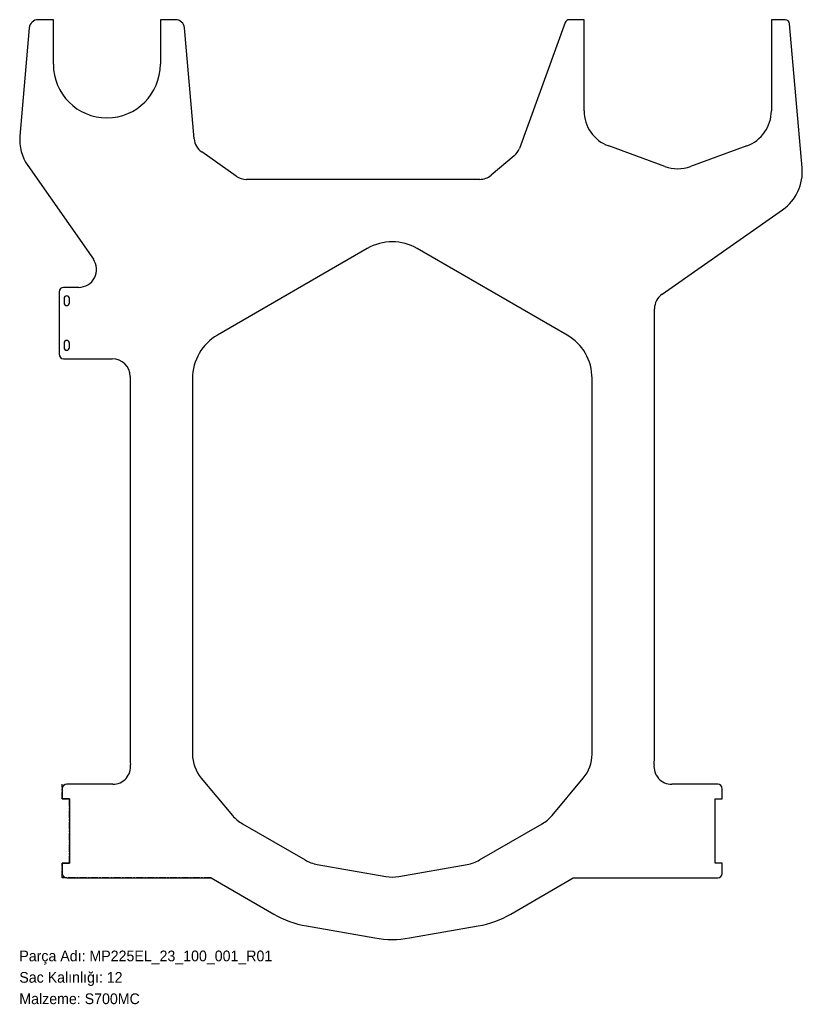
# Model space of a CAD drawing. Header units: millimetres. Extents: x 0 to 878, y -72 to 1031.
import ezdxf

# ---------------------------------------------------------------- set-up
doc = ezdxf.new("R2010")
doc.units = ezdxf.units.MM
for name, pattern in [('SLD-Katı', [0]), ('SLD-Kısa-Kesik-Çizgili-Uzun-Kesik', [12.7, 8.128, -1.524, 1.524, -1.524]), ('SLD-Sürekli', [0])]:
    doc.linetypes.add(name, pattern=pattern)
doc.layers.add('METIN', color=96, linetype='SLD-Katı')
doc.styles.add('SLDTEXTSTYLE0', font='ARIAL.TTF', dxfattribs={"width": 0.948, "bigfont": 'bigfont'})
doc.styles.add('SLDTEXTSTYLE1', font='ARIAL.TTF', dxfattribs={"width": 0.948})

msp = doc.modelspace()

# ---------------------------------------------------------------- linework, layer by layer
at = {"color": 7, "linetype": 'SLD-Sürekli', "lineweight": 25}
for p, q in [((38.167911, 1031.4), (21.167911, 1031.4)), ((38.167911, 981.4), (38.167911, 1031.4)), ((175.167911, 1031.4), (158.167911, 1031.4)), ((158.167911, 1031.4), (158.167911, 981.4)), ((611.970486, 1028.110101), (560.667464, 887.156208)), ((633.167911, 1031.4), (616.668949, 1031.4)), ((633.167911, 929.330125), (633.167911, 1031.4)), ((858.586255, 1031.4), (843.167911, 1031.4)), ((843.167911, 1031.4), (843.167911, 929.330125)), ((877.686459, 865.452238), (863.567229, 1026.835779)), ((11.205964, 1022.271557), (0.590265, 900.933561)), ((196.024326, 897.74722), (185.129858, 1022.271557)), ((243.165699, 856.016959), (204.476691, 883.107294)), ((723.803065, 866.93291), (660.803065, 889.863035)), ((815.532757, 889.863035), (752.532757, 866.93291)), ((554.729364, 878.675722), (528.991526, 857.079111)), ((9.442398, 867.896952), (82.981991, 762.871529)), ((516.135774, 852.4), (254.637228, 852.4)), ((720.696383, 723.786463), (855.71031, 818.324233)), ((390.167911, 774.897423), (222.167911, 677.902577)), ((614.167911, 677.902577), (446.167911, 774.897423)), ((66.59895, 731.4), (49.667911, 731.4)), ((44.667911, 726.4), (44.667911, 656.4)), ((50.167911, 718.9), (50.167911, 713.9)), ((56.167911, 713.9), (56.167911, 718.9)), ((712.167911, 207.472014), (712.167911, 707.403422)), ((50.167911, 668.9), (50.167911, 663.9)), ((56.167911, 663.9), (56.167911, 668.9)), ((49.667911, 651.4), (104.167911, 651.4)), ((124.167911, 631.4), (124.167911, 208.762767)), ((194.167911, 629.405155), (194.167911, 208.199954)), ((642.167911, 208.199954), (642.167911, 629.405155)), ((203.994045, 181.202874), (239.030982, 139.447478)), ((597.30484, 139.447478), (632.341778, 181.202874)), ((48.167911, 169.449713), (48.167911, 157.949713)), ((104.814703, 174.449713), (53.167911, 174.449713)), ((783.167911, 174.449713), (731.514035, 174.449713)), ((788.167911, 157.949713), (788.167911, 169.449713)), ((48.167911, 157.949713), (56.167911, 157.949713)), ((56.167911, 157.949713), (56.167911, 85.949713)), ((780.167911, 157.949713), (788.167911, 157.949713)), ((780.167911, 85.949713), (780.167911, 157.949713)), ((250.204849, 130.071491), (320.352907, 89.571491)), ((515.982916, 89.571491), (586.130974, 130.071491)), ((48.167911, 85.949713), (48.167911, 74.449713)), ((56.167911, 85.949713), (48.167911, 85.949713)), ((334.059683, 84.582632), (410.874688, 71.038074)), ((425.461135, 71.038074), (502.276139, 84.582632)), ((788.167911, 85.949713), (780.167911, 85.949713)), ((788.167911, 74.449713), (788.167911, 85.949713)), ((53.167911, 69.449713), (215.204849, 69.449713)), ((215.204849, 69.449713), (285.352907, 28.949713)), ((550.982916, 28.949713), (621.130974, 69.449713)), ((621.130974, 69.449713), (783.167911, 69.449713)), ((321.904311, 15.64609), (398.719315, 2.101532)), ((437.616507, 2.101532), (514.431512, 15.64609))]:
    msp.add_line(p, q, dxfattribs=at)
at = {"color": 7, "linetype": 'SLD-Kısa-Kesik-Çizgili-Uzun-Kesik'}
for p, q in [((48.167911, 157.949713), (48.167911, 174.449713)), ((56.167911, 157.949713), (48.167911, 157.949713)), ((56.167911, 85.949713), (56.167911, 157.949713)), ((48.167911, 85.949713), (56.167911, 85.949713)), ((48.167911, 69.449713), (48.167911, 85.949713)), ((215.204849, 69.449713), (48.167911, 69.449713))]:
    msp.add_line(p, q, dxfattribs=at)
at = {"color": 7, "linetype": 'SLD-Sürekli'}
for p, q in [((780.167911, 85.949713), (780.167911, 157.949713)), ((780.167911, 157.949713), (788.167911, 157.949713)), ((788.167911, 85.949713), (780.167911, 85.949713))]:
    msp.add_line(p, q, dxfattribs=at)
at = {"color": 7, "linetype": 'SLD-Sürekli', "lineweight": 25}
for centre, radius, start, end in [((21.167911, 1021.4), 10, 90, 175), ((175.167911, 1021.4), 10, 5, 90), ((616.668949, 1026.4), 5, 90, 160), ((858.586255, 1026.4), 5, 5, 90), ((98.167911, 981.4), 60, 180, 0), ((675.167911, 929.330125), 42, 180, 250), ((801.167911, 929.330125), 42, 290, 0), ((50.4, 896.575773), 50, 175, 215), ((215.94822, 899.490335), 20, 185, 235), ((541.873612, 893.99661), 20, 310, 340), ((738.167911, 906.4), 42, 250, 290), ((825.884335, 860.920139), 52, 305, 5), ((254.637228, 872.4), 20, 235, 270), ((516.135774, 872.4), 20, 270, 310), ((418.167911, 726.4), 56, 60, 120), ((66.59895, 751.4), 20, 270, 35), ((49.667911, 726.4), 5, 90, 180), ((53.167911, 718.9), 3, 0, 180), ((732.167911, 707.403422), 20, 125, 180), ((53.167911, 713.9), 3, 180, 0), ((250.167911, 629.405155), 56, 120, 180), ((586.167911, 629.405155), 56, 0, 60), ((53.167911, 668.9), 3, 0, 180), ((53.167911, 663.9), 3, 180, 0), ((49.667911, 656.4), 5, 180, 270), ((104.167911, 631.4), 20, 0, 90), ((234.160389, 207.476357), 110, 179.329931, 185.750973), ((236.167911, 208.199954), 42, 180, 220), ((600.167911, 208.199954), 42, 320, 0), ((602.167911, 207.472014), 110, 354.250951, 0), ((104.814703, 194.449713), 20, 270, 5.750973), ((731.514035, 194.449713), 20, 174.250951, 270), ((53.167911, 169.449713), 5, 90, 180), ((783.167911, 169.449713), 5, 0, 90), ((271.204849, 166.444558), 42, 220, 240), ((565.130974, 166.444558), 42, 300, 320), ((341.352907, 125.944558), 42, 240, 260), ((494.982916, 125.944558), 42, 280, 300), ((53.167911, 74.449713), 5, 180, 270), ((418.167911, 112.4), 42, 260, 280), ((783.167911, 74.449713), 5, 270, 0), ((341.352907, 125.944558), 112, 240, 260), ((494.982916, 125.944558), 112, 280, 300), ((418.167911, 112.4), 112, 260, 280)]:
    msp.add_arc(centre, radius, start, end, dxfattribs=at)

# ---------------------------------------------------------------- texts
at = {"layer": 'METIN', "char_height": 12, "attachment_point": 1}
for s, insert, style in [('Parça Adı: MP225EL_23_100_001_R01', (0, -12.031187), 'SLDTEXTSTYLE0'), ('Sac Kalınlığı: 12', (0, -36.031187), 'SLDTEXTSTYLE0'), ('Malzeme: S700MC', (0, -60.031187), 'SLDTEXTSTYLE1')]:
    msp.add_mtext(s, dxfattribs=dict(at, insert=insert, style=style))

doc.saveas('drawing.dxf')
